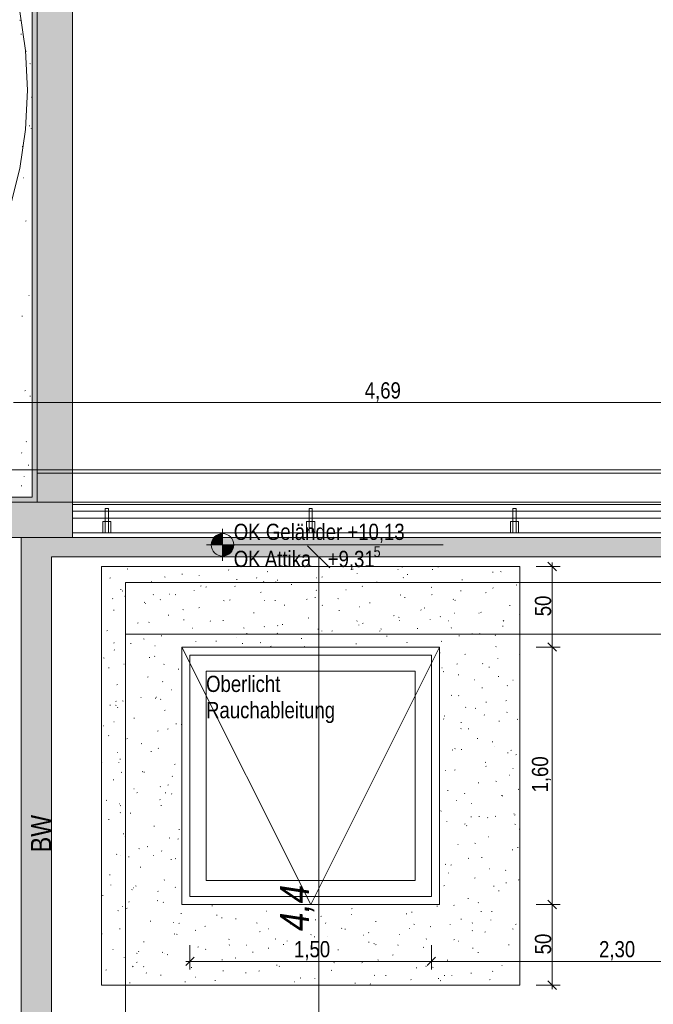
# Model space of a CAD drawing. Extents: x -720 to 300, y 62 to 1112.
# Tile 32 of 60: x -607 to -528, y 709 to 831. Entities that reach past the tile are written whole.
import ezdxf
from ezdxf.lldxf.tags import DXFTag

# ---------------------------------------------------------------- set-up
doc = ezdxf.new("R2010")
doc.units = 0
doc.layers.get('0').update_dxf_attribs({"lineweight": 13})
for name, color, linetype, lineweight, true_color in [('30 -36 Dächer- 3 Dachbeläge', 9, 'Continuous', 15, 0x808080), ('30 -36 Dächer- 3 Dachbeläge Gründach', 9, 'Continuous', 9, 0x808080), ('30 -36 Dächer- 4 Dachbekleidungen', 9, 'Continuous', 9, 0x808080), ('60- 61 allgemeine Ausstattung- 4 Terrassen', 9, 'Continuous', 9, 0x808080), ('70 -72 Beschriftung- 1 Beschriftung allgemein', 7, 'Continuous', 9, 0xff6633), ('70 -76 Bemaßung- 2 Allgemein', 9, 'Continuous', 5, 0x808080), ('E_ST_Fangeinrichtung_Bem', 1, 'Continuous', 13, 0xff0000)]:
    doc.layers.add(name, color=color, linetype=linetype, lineweight=lineweight, true_color=true_color)
for name, color, linetype, lineweight in [('30 -36 Dächer- 9 Sonstiges zur KG360', 7, 'grob-A06DN9U4MF', 9), ('40 -43 Lüftungsanlagen - Entrauchung', 7, 'Continuous', 9), ('70 -71 Achsen- 1 Gebäudeachsen', 7, 'STRICHPUNKT2-A06DN9U3MF', 18), ('70 -72 Beschriftung- 5 Höhenkoten', 7, 'Continuous', 15), ('70 -73 Bauteildarst.- 2 verdeckt 0.15', 7, 'grob-A06DN9U4MF', 15)]:
    doc.layers.add(name, color=color, linetype=linetype, lineweight=lineweight)
doc.styles.get("Standard").update_dxf_attribs({"font": 'ARIALN.TTF'})
tags = doc.linetypes.add('grob-A06DN9U4MF', pattern=[14, 3, -8, 3]).pattern_tags.tags
tags[8:9] = [DXFTag(74, 4), DXFTag(75, 0), DXFTag(340, '0'), DXFTag(46, 0.0), DXFTag(50, 0.0), DXFTag(44, 0.0), DXFTag(45, 0.0)]
tags[6:7] = [DXFTag(74, 4), DXFTag(75, 0), DXFTag(340, '0'), DXFTag(46, 0.0), DXFTag(50, 0.0), DXFTag(44, 0.0), DXFTag(45, 0.0)]
tags[4:5] = [DXFTag(74, 4), DXFTag(75, 0), DXFTag(340, '0'), DXFTag(46, 0.0), DXFTag(50, 0.0), DXFTag(44, 0.0), DXFTag(45, 0.0)]
tags = doc.linetypes.add('STRICHPUNKT2-A06DN9U3MF', pattern=[12.7, 6.35, -3.175, 0, -3.175]).pattern_tags.tags
tags[10:11] = [DXFTag(74, 4), DXFTag(75, 0), DXFTag(340, '0'), DXFTag(46, 0.0), DXFTag(50, 0.0), DXFTag(44, 0.0), DXFTag(45, 0.0)]
tags[8:9] = [DXFTag(74, 4), DXFTag(75, 0), DXFTag(340, '0'), DXFTag(46, 0.0), DXFTag(50, 0.0), DXFTag(44, 0.0), DXFTag(45, 0.0)]
tags[6:7] = [DXFTag(74, 4), DXFTag(75, 0), DXFTag(340, '0'), DXFTag(46, 0.0), DXFTag(50, 0.0), DXFTag(44, 0.0), DXFTag(45, 0.0)]
tags[4:5] = [DXFTag(74, 4), DXFTag(75, 0), DXFTag(340, '0'), DXFTag(46, 0.0), DXFTag(50, 0.0), DXFTag(44, 0.0), DXFTag(45, 0.0)]

# ---------------------------------------------------------------- blocks, each defined once
blk = doc.blocks.new('Referenz-A06DN9U5MF')
at = {"layer": '30 -36 Dächer- 3 Dachbeläge', "color": 0, "linetype": 'Continuous', "ltscale": 0.15}
for p, q in [((-600.45, 766.51), (-600.45, 1008.31)), ((-605.45, 1003.31), (-605.45, 771.51)), ((-605.45, 771.51), (-682.49, 771.51)), ((-682.49, 766.51), (-600.45, 766.51)), ((76.46, 766.51), (-606.85, 766.51)), ((-606.85, 766.51), (-606.85, 379.51)), ((-603.05, 223.71), (-603.05, 764.11)), ((-603.05, 764.11), (76.46, 764.11))]:
    blk.add_line(p, q, dxfattribs=at)
at = {"layer": '30 -36 Dächer- 3 Dachbeläge', "color": 0, "linetype": 'Continuous', "lineweight": 9, "ltscale": 0.13}
for p, q in [((-605.45, 771.51), (-605.45, 1003.31)), ((-682.49, 771.51), (-605.45, 771.51)), ((-596.85, 762.91), (-596.85, 710.91)), ((-544.85, 762.91), (-596.85, 762.91)), ((-544.85, 710.91), (-544.85, 762.91)), ((-586.85, 720.91), (-586.85, 752.91)), ((-586.85, 752.91), (-554.85, 752.91)), ((-554.85, 752.91), (-554.85, 720.91)), ((-554.85, 720.91), (-586.85, 720.91)), ((-596.85, 710.91), (-544.85, 710.91))]:
    blk.add_line(p, q, dxfattribs=at)
at = {"layer": '30 -36 Dächer- 3 Dachbeläge', "color": 0, "lineweight": 9}
for p, q in [((-606.94, 830.79), (-607.01, 830.75)), ((-606.83, 829.02), (-606.84, 829.09)), ((-606.24, 826.91), (-606.17, 826.93)), ((-605.75, 825.4), (-605.67, 825.38)), ((-605.5, 821.23), (-605.56, 821.18)), ((-605.85, 817.65), (-605.77, 817.67)), ((-605.59, 817.28), (-605.6, 817.35)), ((-606.7, 815.1), (-606.62, 815.11)), ((-606.6, 811.21), (-606.53, 811.19)), ((-606.3, 805.83), (-606.23, 805.85)), ((-605.9, 796.57), (-605.83, 796.59)), ((-605.47, 797.11), (-605.45, 797.11)), ((-606.76, 794.01), (-606.68, 794.03)), ((-605.5, 787.3), (-605.45, 787.32)), ((-606.36, 784.75), (-606.28, 784.77)), ((-605.76, 784.09), (-605.69, 784.06)), ((-606.17, 778.44), (-606.23, 778.4)), ((-606.73, 777.06), (-606.78, 777)), ((-605.96, 775.49), (-605.88, 775.51)), ((-606.44, 774.08), (-606.45, 774.15)), ((-606.82, 772.93), (-606.74, 772.95)), ((-603.05, 376.51), (-603.05, 764.11)), ((-603.05, 764.11), (76.46, 764.11)), ((-593.64, 762.6), (-593.56, 762.62)), ((-583.03, 762.91), (-583.01, 762.91)), ((-581.04, 762.44), (-581.05, 762.51)), ((-576.25, 762.26), (-576.17, 762.28)), ((-565.64, 762.56), (-565.56, 762.58)), ((-564.93, 762.83), (-564.94, 762.9)), ((-559.99, 762.53), (-560.02, 762.56)), ((-559.51, 762.86), (-559.43, 762.83)), ((-555.75, 762.56), (-555.68, 762.54)), ((-555.04, 762.86), (-554.96, 762.88)), ((-548.25, 762.21), (-548.17, 762.23)), ((-547.24, 762.28), (-547.17, 762.25)), ((-595.75, 761.51), (-595.8, 761.45)), ((-590.67, 761), (-590.59, 761.02)), ((-589, 761.63), (-588.92, 761.6)), ((-586.85, 761.95), (-586.77, 761.97)), ((-584.71, 761.78), (-584.69, 761.75)), ((-580.07, 761.3), (-579.99, 761.32)), ((-577.53, 761.53), (-577.59, 761.47)), ((-576.73, 761.06), (-576.66, 761.03)), ((-575.19, 760.97), (-575.21, 761)), ((-575.01, 761.22), (-574.93, 761.2)), ((-570.12, 761.49), (-570.15, 761.52)), ((-569.46, 761.61), (-569.38, 761.63)), ((-565.06, 762.01), (-565.09, 762.04)), ((-562.68, 760.96), (-562.6, 760.98)), ((-559.31, 761.55), (-559.37, 761.49)), ((-558.86, 761.91), (-558.78, 761.93)), ((-552.07, 761.26), (-551.99, 761.28)), ((-594.49, 760.05), (-594.41, 760.07)), ((-594.26, 759.88), (-594.18, 759.86)), ((-585.32, 759.93), (-585.34, 759.96)), ((-584.46, 760.51), (-584.53, 760.46)), ((-583.89, 760.35), (-583.81, 760.37)), ((-580.25, 760.45), (-580.28, 760.48)), ((-577.1, 759.7), (-577.02, 759.72)), ((-573.28, 760.66), (-573.2, 760.67)), ((-570.12, 759.97), (-570.18, 759.93)), ((-566.5, 760.01), (-566.42, 760.03)), ((-564.47, 760.48), (-564.4, 760.45)), ((-555.89, 760.31), (-555.81, 760.33)), ((-552.21, 759.91), (-552.13, 759.88)), ((-549.11, 759.66), (-549.03, 759.68)), ((-548.22, 760.26), (-548.15, 760.24)), ((-545.29, 760.61), (-545.21, 760.63)), ((-595.45, 758.89), (-595.47, 758.92)), ((-593.96, 759.26), (-593.89, 759.23)), ((-591.53, 758.45), (-591.45, 758.47)), ((-590.38, 759.41), (-590.41, 759.44)), ((-589.52, 758.83), (-589.57, 758.78)), ((-588.43, 759.47), (-588.4, 759.47)), ((-587.71, 759.4), (-587.63, 759.42)), ((-581.7, 758.68), (-581.62, 758.65)), ((-580.92, 758.75), (-580.84, 758.77)), ((-576.62, 758.69), (-576.58, 758.69)), ((-575.26, 758.65), (-575.27, 758.72)), ((-571.3, 758.85), (-571.36, 758.8)), ((-570.32, 759.05), (-570.24, 759.07)), ((-567.48, 758.92), (-567.4, 758.9)), ((-559.71, 759.36), (-559.63, 759.38)), ((-559.15, 759.04), (-559.15, 759.11)), ((-555.77, 759.44), (-555.83, 759.39)), ((-553.08, 758.87), (-553.14, 758.82)), ((-552.93, 758.71), (-552.85, 758.73)), ((-595.35, 757.49), (-595.27, 757.51)), ((-591.38, 758.26), (-591.38, 758.33)), ((-586.73, 757.58), (-586.65, 757.55)), ((-584.74, 757.8), (-584.66, 757.82)), ((-574.14, 758.1), (-574.06, 758.12)), ((-569.43, 758.11), (-569.36, 758.08)), ((-567.35, 757.45), (-567.27, 757.47)), ((-564.81, 757.91), (-564.77, 757.91)), ((-563.53, 758.4), (-563.45, 758.42)), ((-557.17, 757.53), (-557.1, 757.5)), ((-556.75, 757.76), (-556.67, 757.77)), ((-546.14, 758.06), (-546.07, 758.08)), ((-588.56, 756.85), (-588.48, 756.86)), ((-586.66, 756.31), (-586.59, 756.28)), ((-583.29, 756.16), (-583.34, 756.1)), ((-581.78, 756.2), (-581.7, 756.22)), ((-577.96, 757.15), (-577.88, 757.17)), ((-571.17, 756.5), (-571.09, 756.52)), ((-565.07, 756.18), (-565.13, 756.12)), ((-560.57, 756.8), (-560.49, 756.82)), ((-559.95, 756.62), (-559.87, 756.6)), ((-559.79, 756.16), (-559.82, 756.19)), ((-556.01, 756.38), (-556, 756.35)), ((-554.72, 756.68), (-554.75, 756.71)), ((-553.78, 756.15), (-553.71, 756.17)), ((-553, 757.13), (-552.96, 757.13)), ((-549.96, 757.11), (-549.89, 757.13)), ((-549.66, 757.2), (-549.69, 757.23)), ((-546.85, 756.2), (-546.91, 756.14)), ((-544.91, 756.96), (-544.85, 756.93)), ((-596.2, 754.94), (-596.12, 754.96)), ((-592.38, 755.89), (-592.3, 755.91)), ((-590.91, 755.99), (-590.98, 755.95)), ((-585.6, 755.24), (-585.52, 755.26)), ((-579.2, 755.28), (-579.12, 755.25)), ((-576.57, 755.46), (-576.63, 755.41)), ((-574.99, 755.55), (-574.92, 755.57)), ((-574.4, 755.73), (-574.32, 755.7)), ((-569.92, 755.12), (-569.95, 755.15)), ((-569.48, 754.87), (-569.48, 754.94)), ((-568.21, 754.9), (-568.13, 754.92)), ((-564.85, 755.64), (-564.88, 755.67)), ((-564.39, 755.85), (-564.31, 755.87)), ((-562.22, 754.92), (-562.28, 754.88)), ((-562.13, 755.16), (-562.06, 755.13)), ((-557.6, 755.2), (-557.53, 755.22)), ((-553.36, 755.26), (-553.37, 755.33)), ((-547, 755.5), (-546.92, 755.52)), ((76.46, 754.51), (-593.85, 754.51)), ((-593.85, 754.51), (-593.85, 223.71)), ((-591.62, 753.93), (-591.55, 753.9)), ((-589.42, 754.29), (-589.34, 754.31)), ((-585.59, 754.47), (-585.6, 754.54)), ((-585.11, 753.56), (-585.14, 753.59)), ((-582.63, 753.64), (-582.56, 753.66)), ((-580.05, 754.08), (-580.08, 754.11)), ((-578.81, 754.59), (-578.74, 754.61)), ((-574.98, 754.6), (-575.01, 754.63)), ((-572.03, 753.95), (-571.95, 753.96)), ((-561.42, 754.25), (-561.35, 754.27)), ((-554.64, 753.6), (-554.56, 753.62)), ((-552.42, 754.32), (-552.34, 754.29)), ((-550.82, 754.55), (-550.74, 754.57)), ((-549.87, 754.58), (-549.8, 754.55)), ((-547.87, 754.39), (-547.94, 754.34)), ((-595.28, 753.46), (-595.33, 753.41)), ((-595.24, 752.52), (-595.27, 752.55)), ((-593.24, 753.34), (-593.16, 753.36)), ((-590.18, 753.04), (-590.21, 753.07)), ((-579.36, 753.36), (-579.29, 753.33)), ((-577.06, 753.48), (-577.12, 753.43)), ((-575.85, 752.99), (-575.77, 753.01)), ((-571.67, 752.97), (-571.59, 752.95)), ((-565.24, 753.3), (-565.17, 753.32)), ((-558.84, 753.5), (-558.9, 753.45)), ((-547.85, 752.95), (-547.78, 752.97)), ((-596.59, 751.56), (-596.51, 751.53)), ((-590.92, 751.63), (-590.85, 751.61)), ((-590.27, 751.74), (-590.2, 751.76)), ((-554.83, 752.21), (-554.76, 752.18)), ((-551.67, 752), (-551.6, 752.02)), ((-547.58, 751.47), (-547.59, 751.54)), ((-544.89, 752.01), (-544.85, 752)), ((-544.89, 751.35), (-544.85, 751.36)), ((-595.92, 750.3), (-595.93, 750.37)), ((-594.09, 750.78), (-594.02, 750.8)), ((-589.05, 750.79), (-589.1, 750.73)), ((-587.31, 750.14), (-587.23, 750.15)), ((-554.52, 750.31), (-554.55, 750.34)), ((-552.61, 750.83), (-552.67, 750.77)), ((-549.46, 750.83), (-549.48, 750.86)), ((-548.71, 750.4), (-548.63, 750.42)), ((-591.13, 749.18), (-591.05, 749.2)), ((-554.32, 749.87), (-554.39, 749.83)), ((-552.53, 749.44), (-552.45, 749.46)), ((-550.53, 748.82), (-550.49, 748.82)), ((-547.53, 749.26), (-547.46, 749.23)), ((-545.74, 748.79), (-545.67, 748.81)), ((-594.95, 748.23), (-594.87, 748.25)), ((-589.28, 748.61), (-589.21, 748.58)), ((-588.16, 747.58), (-588.09, 747.6)), ((-549.56, 747.84), (-549.49, 747.86)), ((-546.38, 748.15), (-546.44, 748.1)), ((-594.25, 746.23), (-594.17, 746.2)), ((-591.98, 746.63), (-591.91, 746.65)), ((-590.14, 746.51), (-590.15, 746.58)), ((-589.98, 746.67), (-590, 746.7)), ((-589.47, 746.43), (-589.53, 746.38)), ((-553.38, 746.89), (-553.31, 746.91)), ((-552.49, 746.88), (-552.42, 746.85)), ((-546.6, 746.24), (-546.52, 746.26)), ((-595.8, 745.68), (-595.73, 745.7)), ((-595.12, 745.68), (-595.04, 745.66)), ((-595.04, 746.15), (-595.07, 746.18)), ((-594.8, 745.42), (-594.86, 745.36)), ((-589.02, 745.03), (-588.94, 745.05)), ((-551.59, 745.43), (-551.57, 745.4)), ((-550.42, 745.29), (-550.34, 745.31)), ((-549.08, 746.07), (-549, 746.04)), ((-592.84, 744.08), (-592.76, 744.09)), ((-554.32, 743.94), (-554.34, 743.97)), ((-554.24, 744.34), (-554.16, 744.36)), ((-549.25, 744.46), (-549.28, 744.48)), ((-546.43, 744.82), (-546.49, 744.78)), ((-545.19, 743.93), (-545.12, 743.9)), ((-596.66, 743.12), (-596.58, 743.14)), ((-595.31, 743.63), (-595.27, 743.62)), ((-588.58, 742.74), (-588.63, 742.69)), ((-587.59, 743.38), (-587.51, 743.36)), ((-586.95, 743.28), (-586.87, 743.25)), ((-552.14, 742.78), (-552.2, 742.73)), ((-552.13, 743.51), (-552.14, 743.58)), ((-551.27, 742.73), (-551.2, 742.75)), ((-547.45, 743.69), (-547.38, 743.71)), ((-595.92, 741.91), (-595.98, 741.86)), ((-593.69, 741.52), (-593.62, 741.54)), ((-589.87, 742.47), (-589.8, 742.49)), ((-550.16, 741.56), (-550.08, 741.53)), ((-591.91, 740.91), (-591.84, 740.88)), ((-589.77, 740.3), (-589.8, 740.33)), ((-586.91, 740.87), (-586.85, 740.89)), ((-553.27, 740.12), (-553.2, 740.1)), ((-552.88, 740.31), (-552.94, 740.26)), ((-552.13, 740.18), (-552.05, 740.2)), ((-548.31, 741.13), (-548.23, 741.15)), ((-548.06, 740.51), (-548.03, 740.51)), ((-545.91, 740.11), (-545.97, 740.05)), ((-594.84, 739.78), (-594.86, 739.81)), ((-594.55, 738.97), (-594.47, 738.99)), ((-590.73, 739.92), (-590.65, 739.94)), ((-546.34, 739.73), (-546.35, 739.8)), ((-545.34, 739.53), (-545.27, 739.55)), ((-596.85, 738.52), (-596.8, 738.5)), ((-594.69, 738.55), (-594.7, 738.62)), ((-587.76, 738.32), (-587.69, 738.34)), ((-549.16, 738.58), (-549.09, 738.6)), ((-549.05, 738.08), (-549.07, 738.11)), ((-545.74, 737.82), (-545.67, 737.8)), ((-594.33, 737.37), (-594.39, 737.32)), ((-591.78, 737.44), (-591.7, 737.41)), ((-591.58, 737.37), (-591.51, 737.38)), ((-588.02, 736.86), (-588.08, 736.81)), ((-554.11, 737.56), (-554.14, 737.59)), ((-552.98, 737.63), (-552.91, 737.65)), ((-546.2, 736.98), (-546.12, 737)), ((-595.4, 736.41), (-595.33, 736.43)), ((-592.84, 735.31), (-592.8, 735.31)), ((-589.57, 735.58), (-589.5, 735.55)), ((-588.62, 735.76), (-588.54, 735.78)), ((-550.02, 736.02), (-549.94, 736.04)), ((-547.82, 736.23), (-547.75, 736.2)), ((-544.98, 735.25), (-545.05, 735.21)), ((-592.44, 734.81), (-592.36, 734.83)), ((-588.91, 734.77), (-588.91, 734.84)), ((-588.1, 734.7), (-588.16, 734.64)), ((-553.84, 735.07), (-553.76, 735.09)), ((-551.67, 734.74), (-551.73, 734.68)), ((-547.16, 734.48), (-547.15, 734.45)), ((-547.05, 734.42), (-546.98, 734.44)), ((-596.26, 733.86), (-596.18, 733.88)), ((-594.63, 733.41), (-594.66, 733.44)), ((-594.54, 733.21), (-594.46, 733.18)), ((-589.57, 733.93), (-589.59, 733.96)), ((-589.47, 733.21), (-589.4, 733.23)), ((-552.78, 733.86), (-552.71, 733.83)), ((-550.87, 733.47), (-550.8, 733.49)), ((-594.47, 732.34), (-594.53, 732.3)), ((-593.29, 732.26), (-593.22, 732.28)), ((-554.69, 732.52), (-554.62, 732.54)), ((-550.89, 731.77), (-550.9, 731.84)), ((-549.94, 731.87), (-549.86, 731.85)), ((-548.84, 731.71), (-548.87, 731.74)), ((-547.91, 731.87), (-547.83, 731.89)), ((-545.59, 732.2), (-545.56, 732.2)), ((-545.44, 732.06), (-545.5, 732.01)), ((-595.97, 731.49), (-595.9, 731.47)), ((-590.33, 730.66), (-590.25, 730.67)), ((-553.91, 731.19), (-553.94, 731.22)), ((-551.73, 730.92), (-551.65, 730.94)), ((-551.43, 730.74), (-551.5, 730.69)), ((-545.48, 730.91), (-545.41, 730.88)), ((-594.15, 729.7), (-594.07, 729.72)), ((-593.86, 729.33), (-593.92, 729.27)), ((-588.44, 729.19), (-588.37, 729.16)), ((-587.23, 730.26), (-587.16, 730.23)), ((-548.76, 729.32), (-548.69, 729.33)), ((-544.94, 730.27), (-544.87, 730.29)), ((-592.2, 727.88), (-592.12, 727.85)), ((-591.18, 728.1), (-591.11, 728.12)), ((-587.36, 729.05), (-587.29, 729.07)), ((-552.58, 728.36), (-552.51, 728.38)), ((-550.44, 728.53), (-550.37, 728.5)), ((-545.11, 727.98), (-545.12, 728.05)), ((-595, 727.15), (-594.93, 727.17)), ((-594.43, 727.04), (-594.46, 727.07)), ((-593.46, 726.8), (-593.46, 726.88)), ((-590.37, 727), (-590.34, 727)), ((-589.36, 727.56), (-589.39, 727.59)), ((-587.63, 726.65), (-587.69, 726.6)), ((-551.2, 726.69), (-551.26, 726.64)), ((-549.62, 726.76), (-549.54, 726.78)), ((-545.8, 727.71), (-545.72, 727.73)), ((-592.04, 725.55), (-591.96, 725.57)), ((-588.22, 726.5), (-588.14, 726.52)), ((-554.13, 725.92), (-554.05, 725.9)), ((-553.44, 725.81), (-553.36, 725.83)), ((-595.86, 724.6), (-595.78, 724.61)), ((-553.71, 724.82), (-553.73, 724.85)), ((-550.48, 724.21), (-550.4, 724.23)), ((-548.64, 725.34), (-548.67, 725.37)), ((-546.65, 725.16), (-546.58, 725.18)), ((-595.7, 723.37), (-595.69, 723.34)), ((-592.89, 722.99), (-592.82, 723.01)), ((-592.64, 723.24), (-592.56, 723.22)), ((-589.07, 723.95), (-589, 723.97)), ((-587.67, 723.02), (-587.68, 723.09)), ((-554.3, 723.25), (-554.22, 723.27)), ((-548.11, 723.21), (-548.03, 723.18)), ((-546.6, 723.62), (-546.52, 723.6)), ((-544.97, 724.01), (-545.03, 723.96)), ((-596.71, 722.04), (-596.64, 722.06)), ((-593.02, 722.77), (-593.09, 722.73)), ((-589.86, 722.56), (-589.79, 722.53)), ((-547.51, 722.61), (-547.43, 722.62)), ((-594.23, 720.67), (-594.25, 720.7)), ((-593.39, 721.28), (-593.45, 721.23)), ((-589.93, 721.39), (-589.85, 721.41)), ((-589.16, 721.19), (-589.19, 721.22)), ((-583.15, 720.74), (-583.07, 720.76)), ((-555.15, 720.7), (-555.07, 720.72)), ((-553.07, 720.83), (-553, 720.8)), ((-551.33, 721.65), (-551.25, 721.67)), ((-549.99, 721.17), (-550.05, 721.13)), ((-594.82, 720.18), (-594.75, 720.15)), ((-593.75, 720.44), (-593.67, 720.46)), ((-586.97, 719.79), (-586.89, 719.81)), ((-582.56, 719.61), (-582.49, 719.58)), ((-576.36, 720.09), (-576.28, 720.11)), ((-569.58, 719.44), (-569.5, 719.46)), ((-565.77, 719.63), (-565.78, 719.7)), ((-565.76, 720.4), (-565.68, 720.42)), ((-558.97, 719.75), (-558.89, 719.77)), ((-558.32, 719.98), (-558.25, 719.96)), ((-549.66, 720.02), (-549.67, 720.09)), ((-548.37, 720.05), (-548.29, 720.07)), ((-590.79, 718.84), (-590.71, 718.86)), ((-587.9, 718.69), (-587.87, 718.69)), ((-587.16, 718.61), (-587.22, 718.55)), ((-584, 718.19), (-583.92, 718.21)), ((-581.89, 719.24), (-581.9, 719.31)), ((-580.18, 719.14), (-580.1, 719.16)), ((-577.58, 718.64), (-577.5, 718.61)), ((-573.4, 718.49), (-573.32, 718.51)), ((-570.3, 719.03), (-570.22, 719)), ((-568.95, 718.63), (-569, 718.57)), ((-562.79, 718.8), (-562.71, 718.81)), ((-558.03, 718.46), (-557.96, 718.43)), ((-556.01, 718.15), (-555.93, 718.17)), ((-553.5, 718.45), (-553.53, 718.48)), ((-552.19, 719.1), (-552.11, 719.12)), ((-550.73, 718.64), (-550.79, 718.59)), ((-548.44, 718.97), (-548.46, 719)), ((-545.4, 718.45), (-545.32, 718.47)), ((-596.83, 717.29), (-596.75, 717.27)), ((-594.61, 717.89), (-594.53, 717.9)), ((-587.82, 717.24), (-587.74, 717.26)), ((-587.52, 717.23), (-587.45, 717.2)), ((-585.13, 717.72), (-585.19, 717.68)), ((-577.22, 717.54), (-577.14, 717.56)), ((-576.09, 717.91), (-576.06, 717.91)), ((-570.78, 717.19), (-570.85, 717.14)), ((-570.43, 716.89), (-570.35, 716.91)), ((-568.7, 716.89), (-568.72, 716.92)), ((-567.01, 717.98), (-566.99, 717.94)), ((-566.61, 717.84), (-566.53, 717.86)), ((-564.28, 717.13), (-564.25, 717.13)), ((-563.63, 717.41), (-563.66, 717.44)), ((-559.83, 717.19), (-559.75, 717.21)), ((-558.57, 717.93), (-558.59, 717.96)), ((-550.79, 717.68), (-550.72, 717.65)), ((-549.22, 717.5), (-549.14, 717.52)), ((-545.77, 717.88), (-545.7, 717.85)), ((-591.64, 716.28), (-591.56, 716.3)), ((-584.86, 715.63), (-584.78, 715.65)), ((-581.04, 716.59), (-580.96, 716.61)), ((-580.93, 715.93), (-580.99, 715.88)), ((-578.83, 715.85), (-578.85, 715.88)), ((-575.26, 716.66), (-575.19, 716.63)), ((-574.25, 715.94), (-574.17, 715.96)), ((-573.76, 716.37), (-573.79, 716.4)), ((-570.05, 716.33), (-569.97, 716.31)), ((-563.65, 716.24), (-563.57, 716.26)), ((-563, 716.08), (-562.92, 716.05)), ((-562.72, 715.95), (-562.78, 715.9)), ((-559.99, 715.84), (-560, 715.91)), ((-556.44, 716.65), (-556.5, 716.61)), ((-553.04, 716.54), (-552.96, 716.56)), ((-552.47, 716.35), (-552.44, 716.35)), ((-546.26, 715.9), (-546.18, 715.91)), ((-595.46, 715.33), (-595.38, 715.35)), ((-592.49, 714.86), (-592.41, 714.83)), ((-592.22, 715.06), (-592.23, 715.13)), ((-589.3, 714.99), (-589.22, 714.97)), ((-588.96, 714.82), (-588.98, 714.84)), ((-588.68, 714.68), (-588.6, 714.7)), ((-583.89, 715.33), (-583.92, 715.36)), ((-578.07, 714.99), (-577.99, 715)), ((-576.11, 715.45), (-576.11, 715.52)), ((-567.47, 715.29), (-567.39, 715.31)), ((-560.68, 714.64), (-560.6, 714.66)), ((-556.86, 715.59), (-556.78, 715.61)), ((-550.73, 715.51), (-550.66, 715.48)), ((-550.08, 714.94), (-550, 714.96)), ((-594.02, 714.3), (-594.05, 714.33)), ((-592.92, 713.24), (-592.98, 713.18)), ((-592.5, 713.73), (-592.42, 713.75)), ((-591.58, 713.21), (-591.64, 713.16)), ((-581.89, 714.03), (-581.81, 714.05)), ((-580.22, 714.28), (-580.15, 714.25)), ((-575.11, 713.38), (-575.03, 713.4)), ((-574.71, 713.26), (-574.76, 713.2)), ((-571.29, 714.34), (-571.21, 714.36)), ((-567.96, 713.71), (-567.89, 713.68)), ((-564.5, 713.69), (-564.42, 713.71)), ((-562.52, 714.03), (-562.44, 714.01)), ((-556.49, 713.27), (-556.55, 713.22)), ((-553.9, 713.99), (-553.82, 714.01)), ((-547.11, 713.34), (-547.03, 713.36)), ((-596.32, 712.78), (-596.24, 712.8)), ((-591.28, 712.42), (-591.26, 712.39)), ((-589.53, 712.13), (-589.45, 712.15)), ((-585.71, 713.08), (-585.63, 713.1)), ((-581.77, 712.69), (-581.69, 712.67)), ((-578.93, 712.43), (-578.85, 712.45)), ((-577.23, 712.67), (-577.3, 712.63)), ((-568.32, 712.74), (-568.24, 712.75)), ((-562.89, 712.14), (-562.95, 712.09)), ((-561.54, 712.09), (-561.46, 712.1)), ((-557.72, 713.04), (-557.64, 713.06)), ((-555.69, 713.13), (-555.62, 713.1)), ((-554.21, 712.06), (-554.21, 712.13)), ((-553.3, 712.08), (-553.32, 712.11)), ((-550.93, 712.39), (-550.85, 712.41)), ((-548.23, 712.6), (-548.26, 712.63)), ((-593.35, 711.18), (-593.27, 711.2)), ((-586.44, 711.27), (-586.45, 711.34)), ((-585.18, 711.91), (-585.11, 711.88)), ((-582.75, 711.48), (-582.67, 711.5)), ((-572.92, 711.33), (-572.85, 711.3)), ((-572.14, 711.78), (-572.06, 711.8)), ((-570.32, 711.67), (-570.33, 711.74)), ((-565.36, 711.13), (-565.28, 711.15)), ((-563.43, 711.04), (-563.45, 711.07)), ((-558.36, 711.56), (-558.39, 711.59)), ((-554.99, 711.73), (-554.91, 711.71)), ((-554.75, 711.44), (-554.67, 711.46)), ((-548.54, 711.6), (-548.61, 711.56))]:
    blk.add_line(p, q, dxfattribs=at)
at = {"layer": '30 -36 Dächer- 3 Dachbeläge', "color": 0, "linetype": 'Continuous', "lineweight": 0, "ltscale": 0.13}
for points in [[(-600.45, 766.51), (-605.45, 771.51), (-600.45, 1008.31)], [(-605.45, 771.51), (-600.45, 1008.31), (-605.45, 1003.31)], [(-682.49, 767.81), (-600.45, 766.51), (-605.45, 771.51)], [(-682.49, 767.81), (-605.45, 771.51), (-682.49, 771.51)], [(-682.49, 767.81), (-600.45, 766.51), (-682.49, 766.51)], [(-603.05, 764.11), (-606.85, 379.51), (-606.85, 766.51)], [(-603.05, 764.11), (-606.85, 766.51), (76.46, 766.51)], [(-603.05, 764.11), (76.46, 766.51), (76.46, 765.47)], [(-603.05, 764.11), (76.46, 765.47), (76.46, 764.11)], [(-603.05, 764.11), (-606.25, 376.51), (-606.85, 379.51)], [(-603.05, 764.11), (-603.05, 223.71), (-606.25, 223.71)], [(-603.05, 764.11), (-606.25, 223.71), (-606.25, 376.51)]]:
    blk.add_solid(points, dxfattribs=at)
at = {"layer": '30 -36 Dächer- 3 Dachbeläge Gründach', "color": 0, "linetype": 'Continuous', "ltscale": 0.13}
for p, q in [((76.46, 760.91), (-593.85, 760.91)), ((-593.85, 760.91), (-593.85, 223.71))]:
    blk.add_line(p, q, dxfattribs=at)
at = {"layer": '30 -36 Dächer- 4 Dachbekleidungen', "color": 0, "linetype": 'Continuous', "ltscale": 0.13}
for p, q in [((-600.45, 770.61), (76.46, 770.61)), ((-600.45, 769.81), (-600.45, 770.61)), ((76.46, 769.81), (-600.45, 769.81)), ((-595.98, 770.11), (-596.38, 770.11)), ((-596.38, 770.11), (-596.38, 768.51)), ((-595.98, 768.51), (-595.98, 770.11)), ((-570.65, 770.11), (-571.05, 770.11)), ((-571.05, 770.11), (-571.05, 768.51)), ((-570.65, 768.51), (-570.65, 770.11)), ((-545.32, 770.11), (-545.72, 770.11)), ((-545.72, 770.11), (-545.72, 768.51)), ((-545.32, 768.51), (-545.32, 770.11)), ((-600.45, 768.91), (76.46, 768.91)), ((-600.45, 767.11), (-600.45, 768.91)), ((-596.38, 768.51), (-596.68, 768.51)), ((-596.68, 768.51), (-596.68, 767.11)), ((-596.38, 767.11), (-596.38, 768.51)), ((-596.38, 768.51), (-595.98, 768.51)), ((-595.98, 768.51), (-595.98, 767.11)), ((-595.98, 768.51), (-595.68, 768.51)), ((-595.68, 768.51), (-595.68, 767.11)), ((-571.05, 768.51), (-571.35, 768.51)), ((-571.35, 768.51), (-571.35, 767.11)), ((-571.05, 767.11), (-571.05, 768.51)), ((-571.05, 768.51), (-570.65, 768.51)), ((-570.65, 768.51), (-570.65, 767.11)), ((-570.65, 768.51), (-570.35, 768.51)), ((-570.35, 768.51), (-570.35, 767.11)), ((-545.72, 768.51), (-546.02, 768.51)), ((-546.02, 768.51), (-546.02, 767.11)), ((-545.72, 767.11), (-545.72, 768.51)), ((-545.72, 768.51), (-545.32, 768.51)), ((-545.32, 768.51), (-545.32, 767.11)), ((-545.32, 768.51), (-545.02, 768.51)), ((-545.02, 768.51), (-545.02, 767.11)), ((76.46, 767.11), (-600.45, 767.11)), ((-596.68, 767.11), (-596.38, 767.11)), ((-595.98, 767.11), (-596.38, 767.11)), ((-595.68, 767.11), (-595.98, 767.11)), ((-571.35, 767.11), (-571.05, 767.11)), ((-570.65, 767.11), (-571.05, 767.11)), ((-570.35, 767.11), (-570.65, 767.11)), ((-546.02, 767.11), (-545.72, 767.11)), ((-545.32, 767.11), (-545.72, 767.11)), ((-545.02, 767.11), (-545.32, 767.11))]:
    blk.add_line(p, q, dxfattribs=at)
at = {"layer": '30 -36 Dächer- 9 Sonstiges zur KG360', "color": 0, "linetype": 'grob-A06DN9U4MF', "lineweight": 5, "ltscale": 0.13}
for p, q in [((-607.01, 831.87), (-606.29, 827.01)), ((-606.29, 827.01), (-606.05, 822.11)), ((-606.05, 822.11), (-606.29, 817.21)), ((-606.29, 817.21), (-607.01, 812.36)), ((-607.01, 812.36), (-608.2, 807.6))]:
    blk.add_line(p, q, dxfattribs=at)
at = {"layer": '40 -43 Lüftungsanlagen - Entrauchung', "color": 0}
for p, q in [((-586.85, 752.91), (-554.85, 752.91)), ((-586.85, 720.91), (-586.85, 752.91)), ((-586.85, 752.91), (-570.85, 720.91)), ((-570.85, 720.91), (-554.85, 752.91)), ((-554.85, 752.91), (-554.85, 720.91)), ((-554.85, 720.91), (-586.85, 720.91))]:
    blk.add_line(p, q, dxfattribs=at)
at = {"layer": '40 -43 Lüftungsanlagen - Entrauchung', "color": 0, "linetype": 'Continuous', "ltscale": 0.13}
for p, q in [((-583.85, 749.91), (-557.85, 749.91)), ((-583.85, 723.91), (-583.85, 749.91)), ((-557.85, 749.91), (-557.85, 723.91)), ((-557.85, 723.91), (-583.85, 723.91))]:
    blk.add_line(p, q, dxfattribs=at)
at = {"layer": '60- 61 allgemeine Ausstattung- 4 Terrassen', "color": 0, "linetype": 'Continuous', "ltscale": 0.13}
for p, q in [((-604.85, 1003.91), (-604.85, 770.91)), ((-604.85, 774.51), (-460.85, 774.51)), ((-604.85, 770.91), (-604.85, 774.51)), ((-604.85, 770.91), (-612.85, 770.91)), ((-460.85, 770.91), (-604.85, 770.91))]:
    blk.add_line(p, q, dxfattribs=at)
at = {"layer": '70 -71 Achsen- 1 Gebäudeachsen', "color": 0, "linetype": 'STRICHPUNKT2-A06DN9U3MF', "ltscale": 0.18}
blk.add_line((-682.49, 774.91), (76.46, 774.91), dxfattribs=at)
at = {"layer": '70 -72 Beschriftung- 5 Höhenkoten', "color": 0, "linetype": 'Continuous', "ltscale": 0.15}
for p, q in [((-581.81, 763.61), (-581.81, 767.61)), ((-581.81, 765.61), (-581.81, 767.01)), ((-581.81, 767.01), (-581.81, 765.61)), ((-583.81, 765.61), (-554.38, 765.61)), ((-583.21, 765.61), (-581.81, 765.61)), ((-581.81, 765.61), (-583.21, 765.61)), ((-580.41, 765.61), (-581.81, 765.61)), ((-581.81, 765.61), (-581.81, 764.21)), ((-581.81, 765.61), (-580.41, 765.61)), ((-581.81, 764.21), (-581.81, 765.61))]:
    blk.add_line(p, q, dxfattribs=at)
for major_axis in [(0, 1.4), (1.4, 0), (-1.4, 0), (0, -1.4)]:
    blk.add_ellipse((-581.81, 765.61), major_axis=major_axis, ratio=1, start_param=0, end_param=1.570796, dxfattribs=at)
at = {"layer": '70 -72 Beschriftung- 5 Höhenkoten', "color": 0, "lineweight": 0}
for points in [[(-583.19, 765.61), (-583.21, 765.61), (-583.19, 765.83)], [(-583.14, 765.61), (-583.19, 765.83), (-583.14, 766.04)], [(-583.19, 765.61), (-583.19, 765.83), (-583.14, 765.61)], [(-583.05, 765.61), (-583.14, 766.04), (-583.05, 766.25)], [(-583.14, 765.61), (-583.14, 766.04), (-583.05, 765.61)], [(-582.94, 765.61), (-583.05, 766.25), (-582.94, 766.43)], [(-583.05, 765.61), (-583.05, 766.25), (-582.94, 765.61)], [(-582.8, 765.61), (-582.94, 766.43), (-582.8, 766.6)], [(-582.94, 765.61), (-582.94, 766.43), (-582.8, 765.61)], [(-582.63, 765.61), (-582.8, 766.6), (-582.63, 766.74)], [(-582.8, 765.61), (-582.8, 766.6), (-582.63, 765.61)], [(-582.44, 765.61), (-582.63, 766.74), (-582.44, 766.86)], [(-582.63, 765.61), (-582.63, 766.74), (-582.44, 765.61)], [(-582.24, 765.61), (-582.44, 766.86), (-582.24, 766.94)], [(-582.44, 765.61), (-582.44, 766.86), (-582.24, 765.61)], [(-582.03, 765.61), (-582.24, 766.94), (-582.03, 766.99)], [(-582.24, 765.61), (-582.24, 766.94), (-582.03, 765.61)], [(-581.81, 765.61), (-582.03, 766.99), (-581.81, 767.01)], [(-582.03, 765.61), (-582.03, 766.99), (-581.81, 765.61)], [(-581.81, 764.21), (-581.81, 765.61), (-581.59, 764.23)], [(-581.59, 764.23), (-581.81, 765.61), (-581.59, 765.61)], [(-581.59, 764.23), (-581.59, 765.61), (-581.37, 764.28)], [(-581.37, 764.28), (-581.59, 765.61), (-581.37, 765.61)], [(-581.37, 764.28), (-581.37, 765.61), (-581.17, 764.36)], [(-581.17, 764.36), (-581.37, 765.61), (-581.17, 765.61)], [(-581.17, 764.36), (-581.17, 765.61), (-580.98, 764.48)], [(-580.98, 764.48), (-581.17, 765.61), (-580.98, 765.61)], [(-580.98, 764.48), (-580.98, 765.61), (-580.82, 764.62)], [(-580.82, 764.62), (-580.98, 765.61), (-580.82, 765.61)], [(-580.82, 764.62), (-580.82, 765.61), (-580.67, 764.79)], [(-580.67, 764.79), (-580.82, 765.61), (-580.67, 765.61)], [(-580.67, 764.79), (-580.67, 765.61), (-580.56, 764.98)], [(-580.56, 764.98), (-580.67, 765.61), (-580.56, 765.61)], [(-580.56, 764.98), (-580.56, 765.61), (-580.48, 765.18)], [(-580.48, 765.18), (-580.56, 765.61), (-580.48, 765.61)], [(-580.48, 765.18), (-580.48, 765.61), (-580.42, 765.39)], [(-580.42, 765.39), (-580.48, 765.61), (-580.42, 765.61)], [(-580.42, 765.39), (-580.42, 765.61), (-580.41, 765.61)]]:
    blk.add_solid(points, dxfattribs=at)
at = {"layer": '70 -73 Bauteildarst.- 2 verdeckt 0.15', "color": 0, "linetype": 'grob-A06DN9U4MF', "ltscale": 0.15}
for p, q in [((-585.85, 751.91), (-555.85, 751.91)), ((-585.85, 721.91), (-585.85, 751.91)), ((-555.85, 751.91), (-555.85, 721.91)), ((-555.85, 721.91), (-585.85, 721.91))]:
    blk.add_line(p, q, dxfattribs=at)
at = {"layer": '70 -76 Bemaßung- 2 Allgemein', "color": 0, "linetype": 'Continuous', "ltscale": 0.13}
for p, q in [((-516.11, 783.28), (-607.79, 783.28)), ((-541.36, 763.44), (-540.3, 762.38)), ((-540.83, 763.41), (-540.83, 761.85)), ((-542.83, 762.91), (-539.83, 762.91)), ((-540.83, 753.97), (-540.83, 761.85)), ((-540.83, 752.41), (-540.83, 753.97)), ((-542.83, 752.91), (-539.83, 752.91)), ((-542.83, 752.91), (-539.83, 752.91)), ((-540.3, 752.38), (-541.36, 753.44)), ((-541.36, 753.44), (-540.3, 752.38)), ((-540.83, 753.41), (-540.83, 751.85)), ((-540.83, 721.97), (-540.83, 751.85)), ((-540.83, 720.41), (-540.83, 721.97)), ((-542.83, 720.91), (-539.83, 720.91)), ((-542.83, 720.91), (-539.83, 720.91)), ((-540.3, 720.38), (-541.36, 721.44)), ((-541.36, 721.44), (-540.3, 720.38)), ((-540.83, 721.41), (-540.83, 719.85)), ((-540.83, 711.97), (-540.83, 719.85)), ((-585.85, 715.86), (-585.85, 712.86)), ((-555.85, 715.86), (-555.85, 712.86)), ((-555.85, 715.86), (-555.85, 712.86)), ((-586.38, 713.33), (-585.32, 714.39)), ((-586.35, 713.86), (-584.79, 713.86)), ((-556.91, 713.86), (-584.79, 713.86)), ((-555.35, 713.86), (-556.91, 713.86)), ((-555.32, 714.39), (-556.38, 713.33)), ((-556.38, 713.33), (-555.32, 714.39)), ((-556.35, 713.86), (-554.79, 713.86)), ((-510.91, 713.86), (-554.79, 713.86)), ((-540.83, 710.41), (-540.83, 711.97)), ((-542.83, 710.91), (-539.83, 710.91)), ((-540.3, 710.38), (-541.36, 711.44))]:
    blk.add_line(p, q, dxfattribs=at)
at = {"layer": '70 -72 Beschriftung- 1 Beschriftung allgemein', "color": 0, "linetype": 'Continuous', "ltscale": 0.13, "attachment_point": 1}
for s, insert, char_height, rotation in [('{\\fArial Narrow;Oberlicht}', (-583.85, 749.34), 2.0138, 359.9947), ('{\\fArial Narrow;Rauchableitung}', (-583.85, 746.08), 2.0138, 359.9947), ('{\\fArial Narrow;BW}', (-605.62, 727.41), 2.5172, 90)]:
    blk.add_mtext(s, dxfattribs=dict(at, insert=insert, char_height=char_height, rotation=rotation))
at = {"layer": '70 -72 Beschriftung- 5 Höhenkoten', "color": 0, "linetype": 'Continuous', "ltscale": 0.15, "attachment_point": 1}
for s, insert, char_height in [('{\\fArial Narrow;OK}', (-580.41, 768.23), 2.0138), ('{\\fArial Narrow;Geländer}', (-576.42, 768.23), 2.0138), ('{\\fArial Narrow;+10,13}', (-566.29, 768.23), 2.0138), ('{\\fArial Narrow;OK}', (-580.41, 764.87), 2.0138), ('{\\fArial Narrow;Attika}', (-576.55, 764.87), 2.0138), ('{\\fArial Narrow;+9,31}', (-568.73, 764.87), 2.0138), ('{\\fArial Narrow;5}', (-563.02, 765.43), 1.3426)]:
    blk.add_mtext(s, dxfattribs=dict(at, insert=insert, char_height=char_height))
at = {"layer": '70 -76 Bemaßung- 2 Allgemein', "color": 0, "linetype": 'Continuous', "ltscale": 0.13, "char_height": 2.0138, "attachment_point": 1}
for s, insert in [('{\\fArial Narrow;4,69}', (-564.13, 785.8)), ('{\\fArial Narrow;1,50}', (-572.92, 716.38)), ('{\\fArial Narrow;2,30}', (-535.01, 716.38))]:
    blk.add_mtext(s, dxfattribs=dict(at, insert=insert))
at = {"layer": '70 -76 Bemaßung- 2 Allgemein', "color": 0, "linetype": 'Continuous', "ltscale": 0.13, "char_height": 2.0138, "attachment_point": 1, "rotation": 90}
for s, insert in [('{\\fArial Narrow;50}', (-542.98, 756.73)), ('{\\fArial Narrow;1,60}', (-543.35, 734.84)), ('{\\fArial Narrow;50}', (-542.98, 714.73))]:
    blk.add_mtext(s, dxfattribs=dict(at, insert=insert))
blk = doc.blocks.new('Maß-A06DNAZHMF')
at = {"color": 0, "linetype": 'ByBlock', "lineweight": -2, "ltscale": 0.13}
for p, q in [((-568.47, 762.73), (-571.23, 765.49)), ((-567.85, 764.11), (-573.85, 764.11)), ((-569.85, 764.11), (-569.85, 216.31))]:
    blk.add_line(p, q, dxfattribs=at)
at = {"color": 0, "linetype": 'ByBlock', "lineweight": -2, "ltscale": 0.13, "insert": (-574.65, 717.63), "char_height": 3.6, "attachment_point": 1, "rotation": 90}
blk.add_mtext('{\\fArial Narrow|b0|i1;4,4}', dxfattribs=at)

msp = doc.modelspace()

# ---------------------------------------------------------------- block references
at = {"color": 8, "lineweight": 13, "ltscale": 0.13, "true_color": 0x808080}
msp.add_blockref('Referenz-A06DN9U5MF', (0, 0), dxfattribs=at)
at = {"layer": 'E_ST_Fangeinrichtung_Bem', "color": 231, "ltscale": 0.13, "true_color": 0xff80c0}
msp.add_blockref('Maß-A06DNAZHMF', (0, 0), dxfattribs=at)

doc.saveas('drawing.dxf')
